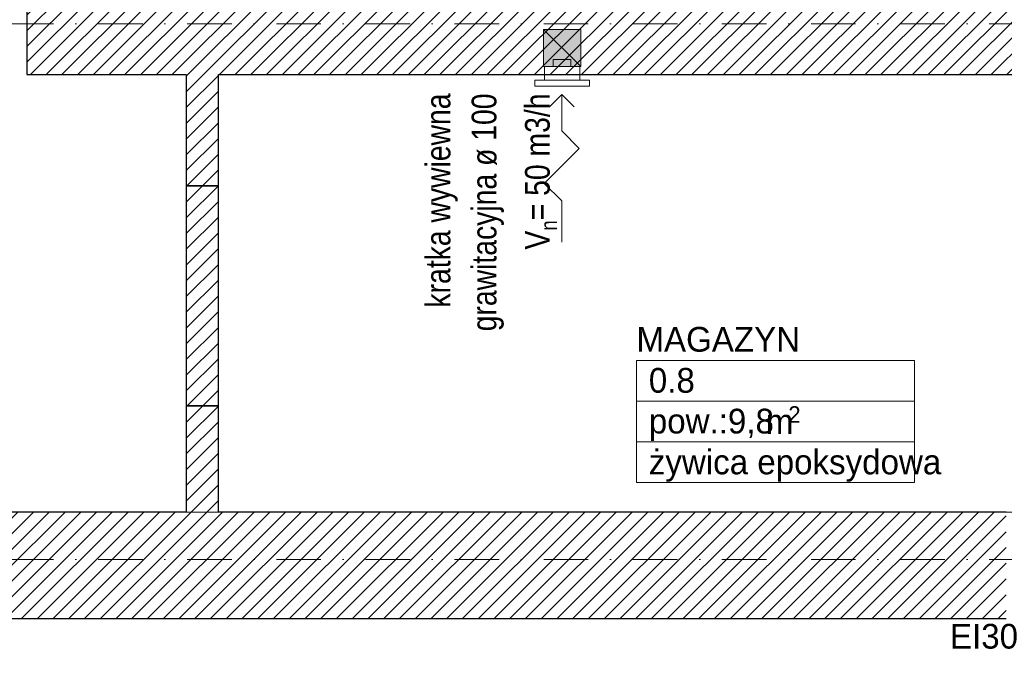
# Model space of a CAD drawing. Header units: millimetres. Extents: x -140780 to 266886, y -104422 to 233759.
# Tile 99 of 104: x 218283 to 222262, y 112718 to 115388. Entities that reach past the tile are written whole.
import ezdxf
from ezdxf.enums import TextEntityAlignment as Align

# ---------------------------------------------------------------- set-up
doc = ezdxf.new("R2010")
doc.units = ezdxf.units.MM
doc.header["$MEASUREMENT"] = 0
doc.linetypes.add('Kropki i Kreski', pattern=[360, 180, -90, 0, -90])
doc.linetypes.add('Przerywana', pattern=[240, 120, -120])
for name, color, linetype in [('Drzwi ArchiCAD', 7, 'Continuous'), ('Konstrukcja - Siatki mod', 7, 'Continuous'), ('KR_INW', 7, 'Continuous'), ('NAPIS_SODON', 7, 'Continuous'), ('ROZBUDOWA_NOWE_DZIAŁOWE', 7, 'Continuous'), ('STREFA_NOWE_POM', 7, 'Continuous'), ('WENT_BYTOWA', 7, 'Continuous'), ('Znaczniki drzwi ArchiCADa', 7, 'Continuous')]:
    doc.layers.add(name, color=color, linetype=linetype)
for name, color, linetype, lineweight, true_color in [('Drzwi ArchiCAD_Nr_pióra__24', 7, 'Continuous', 15, 0x029e21), ('Drzwi ArchiCAD_Nr_pióra__4', 7, 'Continuous', 13, 0x029e21), ('Konstrukcja - Siatki mod_Nr_pióra__48', 7, 'Continuous', 15, 0xa80f02), ('ROZBUDOWA_NOWE_DZIAŁOWE_Nr_pióra__24', 7, 'Continuous', 15, 0x029e21), ('Znaczniki drzwi ArchiCADa_Nr_pióra__20', 7, 'Continuous', 13, 0xb00000), ('Znaczniki drzwi ArchiCADa_Nr_pióra__4', 7, 'Continuous', 13, 0x029e21)]:
    doc.layers.add(name, color=color, linetype=linetype, lineweight=lineweight, true_color=true_color)
for name, color, linetype, lineweight in [('Drzwi ArchiCAD_Nr_pióra__27', 7, 'Continuous', 25), ('KR_INW_Nr_pióra__101', 252, 'Continuous', 5), ('KR_INW_Nr_pióra__121', 255, 'Continuous', 0), ('KR_INW_Nr_pióra__27', 7, 'Continuous', 25), ('KR_INW_Nr_pióra__41', 7, 'Continuous', 15), ('Metryczki pomieszczeń ArchiCADa_Nr_pióra__1', 7, 'Continuous', 13), ('NAPIS_SODON_Nr_pióra__121', 255, 'Continuous', 0), ('ROZBUDOWA_NOWE_DZIAŁOWE_Nr_pióra__27', 7, 'Continuous', 25), ('STREFA_NOWE_POM_Nr_pióra__121', 255, 'Continuous', 0), ('WENT_BYTOWA_Nr_pióra__6', 5, 'Continuous', 13), ('Znaczniki drzwi ArchiCADa_Nr_pióra__7', 7, 'Continuous', 13)]:
    doc.layers.add(name, color=color, linetype=linetype, lineweight=lineweight)
doc.styles.add('GENERATED_STYLE_1', font='txt')
doc.styles.add('GENERATED_STYLE_2', font='txt')
pattern_1 = [(45, (0, 0), (-31.819804, 31.819804), [])]

# ---------------------------------------------------------------- blocks, each defined once
blk = doc.blocks.new('MAGAZYN_0.8_8', base_point=(221336.9, 113846.4))
at = {"layer": 'Metryczki pomieszczeń ArchiCADa_Nr_pióra__1', "linetype": 'Continuous'}
for p, q in [((220775.4, 114011.1), (221898.4, 114011.1)), ((220775.4, 113846.4), (220775.4, 114011.1)), ((221898.4, 114011.1), (221898.4, 113846.4)), ((221898.4, 113846.4), (220775.4, 113846.4)), ((220775.4, 113846.4), (221898.4, 113846.4)), ((220775.4, 113681.7), (220775.4, 113846.4)), ((221898.4, 113846.4), (221898.4, 113681.7)), ((221898.4, 113681.7), (220775.4, 113681.7)), ((220775.4, 113681.7), (221898.4, 113681.7)), ((220775.4, 113517), (220775.4, 113681.7)), ((221898.4, 113681.7), (221898.4, 113517)), ((221898.4, 113517), (220775.4, 113517))]:
    blk.add_line(p, q, dxfattribs=at)
at = {"layer": 'Metryczki pomieszczeń ArchiCADa_Nr_pióra__1'}
for tag, height, style, p in [('ROOM_NAME', 100, 'GENERATED_STYLE_2', (220775.4, 114146.2)), ('ROOM_NUMBER', 100, 'GENERATED_STYLE_1', (220825.4, 113980.3)), ('DUMMY_386', 66.7, 'GENERATED_STYLE_1', (221389.1, 113825.8)), ('ROOM_AREA', 100, 'GENERATED_STYLE_1', (220825.4, 113815.5)), ('DUMMY_385', 100, 'GENERATED_STYLE_1', (221261.1, 113814)), ('basec', 100, 'GENERATED_STYLE_1', (220825.4, 113650.4))]:
    blk.add_attdef(tag, text='', height=height, dxfattribs=dict(at, style=style)).set_placement(p, align=Align.TOP_LEFT)
blk = doc.blocks.new('Strop_2', base_point=(188316, 115154.1))
at = {"layer": 'NAPIS_SODON_Nr_pióra__121', "linetype": 'Continuous', "flags": 128}
blk.add_lwpolyline([(205315.4, 121145.6), (224463.2, 121145.6), (224463.2, 120284.7), (224843.2, 120284.7), (224843.2, 121525.6), (230445.6, 121525.6), (230445.6, 120284.7), (230445.6, 115394.1), (230442.2, 115394.1), (230443.9, 117003.9), (226439, 117009.8), (226379.4, 115221.6), (224893.2, 115252.5), (224893.2, 113397.6), (205242.2, 113397.6)], dxfattribs=at)
blk = doc.blocks.new('Znacznik Wym 19_7')
at = {"layer": 'Znaczniki drzwi ArchiCADa_Nr_pióra__20', "linetype": 'Continuous'}
blk.add_line((0, 250), (0, -730), dxfattribs=at)
at = {"layer": 'Znaczniki drzwi ArchiCADa_Nr_pióra__7', "style": 'GENERATED_STYLE_1'}
for tag, rotation, p in [('AC_MarkerText_5', 180, (737.2, 212.9)), ('AC_MarkerText_3', 270, (-182.4, 30.7)), ('AC_MarkerText_2', 270, (17.6, 30.7))]:
    blk.add_attdef(tag, text='', height=100, rotation=rotation, dxfattribs=at).set_placement(p, align=Align.BOTTOM_LEFT)
blk = doc.blocks.new('Ściana_7', base_point=(224463.2, 113397.6))
at = {"layer": 'KR_INW_Nr_pióra__101', "linetype": 'Continuous'}
h = blk.add_hatch(dxfattribs=at)
h.set_pattern_fill('Cegła_licówka', color=256, style=0, pattern_type=2)
h.set_pattern_definition(pattern_1)
h.paths.add_polyline_path([(218212.4, 113397.6), (218212.4, 112967.6), (222269.4, 112967.6), (222269.4, 113082.6), (222269.4, 113397.6)])
at = {"layer": 'KR_INW_Nr_pióra__27', "linetype": 'Continuous', "flags": 128}
for points in [[(218956.4, 113397.6), (218212.4, 113397.6)], [(222269.4, 113397.6), (219086.4, 113397.6)], [(218212.4, 112967.6), (222269.4, 112967.6)]]:
    blk.add_lwpolyline(points, dxfattribs=at)
at = {"layer": 'Znaczniki drzwi ArchiCADa', "color": 14, "lineweight": 13, "true_color": 0xb00000}
ref = blk.add_blockref('Znacznik Wym 19_7', (222779.4, 112967.6), dxfattribs=dict(at, rotation=180))
ref.add_attrib('AC_MarkerText_2', '94', dxfattribs={"layer": 'Znaczniki drzwi ArchiCADa_Nr_pióra__7', "color": 7, "height": 100, "rotation": 90, "style": 'GENERATED_STYLE_1'}).set_placement((222761.7, 112998.2), align=Align.BOTTOM_LEFT)
ref.add_attrib('AC_MarkerText_3', '201', dxfattribs={"layer": 'Znaczniki drzwi ArchiCADa_Nr_pióra__7', "color": 7, "height": 100, "rotation": 90, "style": 'GENERATED_STYLE_1'}).set_placement((222961.7, 112998.2), align=Align.BOTTOM_LEFT)
ref.add_attrib('AC_MarkerText_5', 'EI30', dxfattribs={"layer": 'Znaczniki drzwi ArchiCADa_Nr_pióra__7', "color": 7, "height": 100, "rotation": 360, "style": 'GENERATED_STYLE_1'}).set_placement((222042.2, 112815.8), align=Align.BOTTOM_LEFT)
blk = doc.blocks.new('Ściana_13', base_point=(218956.2, 115586.8))
at = {"layer": 'KR_INW_Nr_pióra__101', "linetype": 'Continuous'}
h = blk.add_hatch(dxfattribs=at)
h.set_pattern_fill('Cegła_licówka', color=256, style=0, pattern_type=2)
h.set_pattern_definition(pattern_1)
h.paths.add_polyline_path([(218956.3, 115166.8), (218956.3, 114717.1), (219086.3, 114717.1), (219086.3, 115166.8)])
at = {"layer": 'KR_INW_Nr_pióra__27', "linetype": 'Continuous', "flags": 128}
for points in [[(218956.3, 115166.8), (218956.3, 114717.1)], [(219086.3, 114717.1), (219086.3, 115166.8)], [(218956.3, 114717.1), (219086.3, 114717.1)]]:
    blk.add_lwpolyline(points, dxfattribs=at)
blk = doc.blocks.new('Ściana_133', base_point=(218956.3, 114717.1))
at = {"layer": 'ROZBUDOWA_NOWE_DZIAŁOWE_Nr_pióra__24', "linetype": 'Continuous'}
h = blk.add_hatch(dxfattribs=at)
h.set_pattern_fill('Cegła_licówka', color=256, style=0, pattern_type=2)
h.set_pattern_definition(pattern_1)
h.paths.add_polyline_path([(218956.3, 114717.1), (218956.4, 113827.1), (219086.4, 113827.1), (219086.3, 114717.1)])
at = {"layer": 'ROZBUDOWA_NOWE_DZIAŁOWE_Nr_pióra__27', "linetype": 'Continuous', "flags": 128}
for points in [[(218956.3, 114717.1), (218956.4, 113827.1)], [(219086.3, 114717.1), (218956.3, 114717.1)], [(219086.4, 113827.1), (219086.3, 114717.1)], [(218956.4, 113827.1), (219086.4, 113827.1)]]:
    blk.add_lwpolyline(points, dxfattribs=at)
blk = doc.blocks.new('Drzwi 19_52')
at = {"layer": 'Drzwi ArchiCAD_Nr_pióra__24', "linetype": 'Continuous'}
for p, q in [((597, 0), (597, 1274)), ((597, 1274), (637, 1274)), ((637, 1274), (637, 0)), ((-637, 0), (-725, 0)), ((-725, 0), (-725, -115)), ((-637, -40), (-637, 0)), ((637, 0), (597, 0)), ((725, 0), (637, 0)), ((637, 0), (637, -40)), ((725, -115), (725, 0)), ((-625, -40), (-637, -40)), ((-625, -115), (-625, -40)), ((637, -40), (625, -40)), ((625, -40), (625, -115)), ((-725, -115), (-625, -115)), ((625, -115), (725, -115))]:
    blk.add_line(p, q, dxfattribs=at)
at = {"layer": 'Drzwi ArchiCAD_Nr_pióra__27', "linetype": 'Continuous'}
for p, q in [((-725, -115), (-725, 0)), ((725, -115), (725, 0))]:
    blk.add_line(p, q, dxfattribs=at)
at = {"layer": 'Drzwi ArchiCAD_Nr_pióra__4', "linetype": 'Przerywana'}
blk.add_arc((637, 0), 1274, 90, 180, dxfattribs=at)
blk = doc.blocks.new('Znacznik Wym 19_32')
at = {"layer": 'Znaczniki drzwi ArchiCADa_Nr_pióra__4', "linetype": 'Continuous'}
blk.add_line((0, -770), (0, 300), dxfattribs=at)
for start, end in [(0, 180), (180, 0)]:
    blk.add_arc((0, -920), 150, start, end, dxfattribs=at)
at = {"layer": 'Znaczniki drzwi ArchiCADa_Nr_pióra__4', "style": 'GENERATED_STYLE_2'}
for tag, rotation, p in [('AC_MarkerText_2', 90, (-17.6, -689.3)), ('AC_MarkerText_3', 90, (182.4, -689.3)), ('AC_WIDO_ID', 360, (-167.1, -970))]:
    blk.add_attdef(tag, text='', height=100, rotation=rotation, dxfattribs=at).set_placement(p, align=Align.BOTTOM_LEFT)
blk = doc.blocks.new('Ściana_135', base_point=(216862.4, 115586.8))
at = {"layer": 'ROZBUDOWA_NOWE_DZIAŁOWE_Nr_pióra__27', "linetype": 'Continuous'}
for p, q in [((216862.4, 115586.8), (216862.4, 115471.8)), ((218312.4, 115586.8), (218312.4, 115471.8)), ((216862.4, 115471.8), (216862.4, 115166.8)), ((218312.4, 115471.8), (218312.4, 115166.8))]:
    blk.add_line(p, q, dxfattribs=at)
at = {"layer": 'Drzwi ArchiCAD', "linetype": 'Continuous', "zscale": 1000, "rotation": 180}
blk.add_blockref('Drzwi 19_52', (217587.4, 115471.8), dxfattribs=at)
at = {"layer": 'Znaczniki drzwi ArchiCADa', "color": 104, "lineweight": 13, "true_color": 0x029e21}
ref = blk.add_blockref('Znacznik Wym 19_32', (217587.4, 115586.8), dxfattribs=at)
ref.add_attrib('AC_MarkerText_2', '125', dxfattribs={"layer": 'Znaczniki drzwi ArchiCADa_Nr_pióra__4', "color": 104, "true_color": 0x029e21, "height": 100, "rotation": 90, "style": 'GENERATED_STYLE_2'}).set_placement((217569.7, 114897.4), align=Align.BOTTOM_LEFT)
ref.add_attrib('AC_MarkerText_3', '205', dxfattribs={"layer": 'Znaczniki drzwi ArchiCADa_Nr_pióra__4', "color": 104, "true_color": 0x029e21, "height": 100, "rotation": 90, "style": 'GENERATED_STYLE_2'}).set_placement((217769.7, 114897.4), align=Align.BOTTOM_LEFT)
ref.add_attrib('AC_WIDO_ID', 'DNm1', dxfattribs={"layer": 'Znaczniki drzwi ArchiCADa_Nr_pióra__4', "color": 104, "true_color": 0x029e21, "height": 100, "rotation": 360, "style": 'GENERATED_STYLE_2'}).set_placement((217420.3, 114616.8), align=Align.BOTTOM_LEFT)
blk = doc.blocks.new('Ściana_136', base_point=(218312.4, 115586.8))
at = {"layer": 'KR_INW_Nr_pióra__101', "linetype": 'Continuous'}
h = blk.add_hatch(dxfattribs=at)
h.set_pattern_fill('Cegła_licówka', color=256, style=0, pattern_type=2)
h.set_pattern_definition(pattern_1)
h.paths.add_polyline_path([(218312.4, 115166.8), (224463.2, 115166.8), (224463.2, 115586.8), (218312.4, 115586.8)])
at = {"layer": 'KR_INW_Nr_pióra__27', "linetype": 'Continuous', "flags": 128}
for points in [[(218312.4, 115586.8), (218312.4, 115166.8)], [(218312.4, 115166.8), (218956.3, 115166.8)], [(219086.3, 115166.8), (224463.2, 115166.8)]]:
    blk.add_lwpolyline(points, dxfattribs=at)
blk = doc.blocks.new('Ściana_139', base_point=(218956.4, 113827.1))
at = {"layer": 'KR_INW_Nr_pióra__101', "linetype": 'Continuous'}
h = blk.add_hatch(dxfattribs=at)
h.set_pattern_fill('Cegła_licówka', color=256, style=0, pattern_type=2)
h.set_pattern_definition(pattern_1)
h.paths.add_polyline_path([(218956.4, 113827.1), (218956.4, 113397.6), (219086.4, 113397.6), (219086.4, 113827.1)])
at = {"layer": 'KR_INW_Nr_pióra__27', "linetype": 'Continuous', "flags": 128}
for points in [[(218956.4, 113827.1), (218956.4, 113397.6)], [(219086.4, 113827.1), (218956.4, 113827.1)], [(219086.4, 113397.6), (219086.4, 113827.1)]]:
    blk.add_lwpolyline(points, dxfattribs=at)
blk = doc.blocks.new('Linia_27', base_point=(220473.4, 114938.6))
at = {"layer": 'WENT_BYTOWA_Nr_pióra__6', "linetype": 'Continuous'}
for p, q in [((220473.4, 115086.3), (220423.4, 115036.3)), ((220473.4, 114938.6), (220473.4, 115086.3)), ((220473.4, 115086.3), (220523.4, 115036.3))]:
    blk.add_line(p, q, dxfattribs=at)
blk = doc.blocks.new('Standardowy znacznik siatki_10')
at = {"layer": 'Konstrukcja - Siatki mod_Nr_pióra__48', "linetype": 'Kropki i Kreski'}
blk.add_line((1000, 0), (72912, 0), dxfattribs=at)

msp = doc.modelspace()

# ---------------------------------------------------------------- hatches: boundary and pattern name
at = {"layer": 'KR_INW_Nr_pióra__121', "linetype": 'Continuous', "lineweight": 13}
msp.add_hatch(color=9, dxfattribs=at).paths.add_polyline_path([(220400.1, 115348.8), (220550.1, 115348.8), (220550.1, 115198.8), (220400.1, 115198.8)])

# ---------------------------------------------------------------- linework, layer by layer
at = {"layer": 'KR_INW_Nr_pióra__41', "linetype": 'Continuous'}
msp.add_line((220400.1, 115348.8), (220550.1, 115198.8), dxfattribs=at)
at = {"layer": 'KR_INW_Nr_pióra__41', "linetype": 'Continuous', "flags": 128}
msp.add_lwpolyline([(220400.1, 115348.8), (220550.1, 115348.8), (220550.1, 115198.8), (220400.1, 115198.8)], close=True, dxfattribs=at)
at = {"layer": 'STREFA_NOWE_POM_Nr_pióra__121', "linetype": 'Continuous', "flags": 128}
msp.add_lwpolyline([(224463.2, 115166.8), (219086.3, 115166.8), (219086.3, 114717.1), (219086.4, 113827.1), (219086.4, 113397.6), (224463.2, 113397.6)], close=True, dxfattribs=at)
at = {"layer": 'WENT_BYTOWA_Nr_pióra__6', "linetype": 'Continuous'}
for p, q in [((220439.5, 115227.6), (220510.7, 115227.6)), ((220439.5, 115198.8), (220439.5, 115227.6)), ((220510.7, 115227.6), (220510.7, 115198.8)), ((220546.4, 115198.8), (220403.9, 115198.8)), ((220403.9, 115198.8), (220403.9, 115144.3)), ((220510.7, 115198.8), (220439.5, 115198.8)), ((220546.4, 115144.3), (220546.4, 115198.8)), ((220364.9, 115144.3), (220585.4, 115144.3)), ((220364.9, 115119.7), (220364.9, 115144.3)), ((220580.1, 115144.3), (220370.1, 115144.3)), ((220585.4, 115144.3), (220585.4, 115119.7)), ((220585.4, 115119.7), (220364.9, 115119.7)), ((220473.4, 114938.6), (220544.1, 114867.8)), ((220402.7, 114726.4), (220544.1, 114867.8)), ((220402.7, 114726.4), (220473.4, 114655.7)), ((220473.4, 114655.7), (220473.4, 114488.7))]:
    msp.add_line(p, q, dxfattribs=at)

# ---------------------------------------------------------------- block references
at = {"layer": 'Konstrukcja - Siatki mod', "color": 8, "linetype": 'Continuous', "lineweight": 13, "zscale": 1000}
for p in [(177989.3, 115372.2), (177989.3, 113205.9)]:
    msp.add_blockref('Standardowy znacznik siatki_10', p, dxfattribs=at)
at = {"layer": 'KR_INW'}
for name, p in [('Ściana_136', (218312.4, 115586.8)), ('Ściana_13', (218956.2, 115586.8)), ('Ściana_139', (218956.4, 113827.1)), ('Ściana_7', (224463.2, 113397.6))]:
    msp.add_blockref(name, p, dxfattribs=at)
at = {"layer": 'NAPIS_SODON', "color": 255, "linetype": 'Continuous', "lineweight": 0}
msp.add_blockref('Strop_2', (188316, 115154.1), dxfattribs=at)
at = {"layer": 'ROZBUDOWA_NOWE_DZIAŁOWE'}
for name, p in [('Ściana_135', (216862.4, 115586.8)), ('Ściana_133', (218956.3, 114717.1))]:
    msp.add_blockref(name, p, dxfattribs=at)
at = {"layer": 'STREFA_NOWE_POM', "linetype": 'Continuous'}
ref = msp.add_blockref('MAGAZYN_0.8_8', (221336.9, 113846.4), dxfattribs=at)
ref.add_attrib('ROOM_NAME', 'MAGAZYN', dxfattribs={"layer": 'Metryczki pomieszczeń ArchiCADa_Nr_pióra__1', "color": 7, "height": 100, "style": 'GENERATED_STYLE_2'}).set_placement((220775.4, 114146.2), align=Align.TOP_LEFT)
ref.add_attrib('ROOM_NUMBER', '0.8', dxfattribs={"layer": 'Metryczki pomieszczeń ArchiCADa_Nr_pióra__1', "color": 7, "height": 100, "style": 'GENERATED_STYLE_1'}).set_placement((220825.4, 113980.3), align=Align.TOP_LEFT)
ref.add_attrib('ROOM_AREA', 'pow.:9,8', dxfattribs={"layer": 'Metryczki pomieszczeń ArchiCADa_Nr_pióra__1', "color": 7, "height": 100, "style": 'GENERATED_STYLE_1'}).set_placement((220825.4, 113815.5), align=Align.TOP_LEFT)
ref.add_attrib('basec', 'żywica epoksydowa', dxfattribs={"layer": 'Metryczki pomieszczeń ArchiCADa_Nr_pióra__1', "color": 7, "height": 100, "style": 'GENERATED_STYLE_1'}).set_placement((220825.4, 113650.4), align=Align.TOP_LEFT)
ref.add_attrib('DUMMY_385', ' m', dxfattribs={"layer": 'Metryczki pomieszczeń ArchiCADa_Nr_pióra__1', "color": 7, "height": 100, "style": 'GENERATED_STYLE_1'}).set_placement((221261.1, 113814), align=Align.TOP_LEFT)
ref.add_attrib('DUMMY_386', '2', dxfattribs={"layer": 'Metryczki pomieszczeń ArchiCADa_Nr_pióra__1', "color": 7, "height": 66.7, "style": 'GENERATED_STYLE_1'}).set_placement((221389.1, 113825.8), align=Align.TOP_LEFT)
at = {"layer": 'WENT_BYTOWA', "color": 5, "linetype": 'Continuous', "lineweight": 13}
msp.add_blockref('Linia_27', (220473.4, 114938.6), dxfattribs=at)

# ---------------------------------------------------------------- texts
at = {"layer": 'WENT_BYTOWA_Nr_pióra__6', "linetype": 'Continuous', "insert": (219923.4, 115090.1), "char_height": 100, "width": 1445.322, "attachment_point": 3, "rotation": 90, "line_spacing_factor": 1.117029, "style": 'GENERATED_STYLE_1'}
msp.add_mtext('\\A1;{\\fArial Narrow|b0|i0|c238|p34;kratka wywiewna grawitacyjna ø 100\\P\\fArial Narrow|b0|i0|c238|p34;V\\fArial Narrow|b0|i0|c238|p34;\\A1{\\H.66x;\\S ^ n;}\\fArial Narrow|b0|i0|c238|p34;= 50 m3/h}', dxfattribs=at)

doc.saveas('drawing.dxf')
